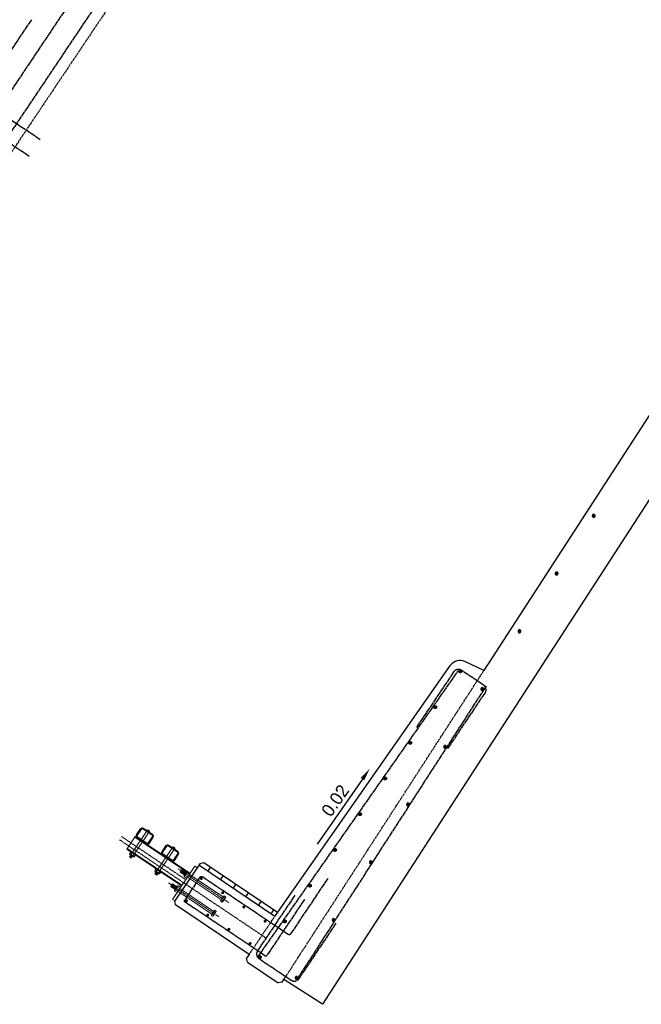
# Model space of a CAD drawing. Header units: inches. Extents: x 26089988 to 26091477, y 7484334 to 7485711.
# Tile 17 of 35: x 26090806 to 26090969, y 7484602 to 7484860. Entities that reach past the tile are written whole.
import ezdxf
from ezdxf import colors
from ezdxf.entities.mleader import LeaderData, LeaderLine
from ezdxf.enums import TextEntityAlignment as Align
from ezdxf.math import Vec2, Vec3

# ---------------------------------------------------------------- set-up
doc = ezdxf.new("R2010")
doc.units = ezdxf.units.IN
doc.header["$MEASUREMENT"] = 0
for name, pattern in [('bcenterline', [0.5, 0.375, -0.03125, 0.0625, -0.03125]), ('bconstruction', [0.46875, 0.25, -0.03125, 0.0625, -0.03125, 0.0625, -0.03125]), ('bhiddenpr', [0.1875, 0.125, -0.0625]), ('brebarpr', [1.5625, 1.5, -0.0625]), ('DGN Style 3', [25.340844, 18.100603, -7.240241]), ('DGN Style 7', [0.034211, 0.015395, -0.006842, 0.005132, -0.006842])]:
    doc.linetypes.add(name, pattern=pattern)
for name, color, linetype in [('BR_P_Gen_Approach_Slab', 30, 'Continuous'), ('BR_P_Gen_Hatch', 253, 'Continuous'), ('BR_P_Gen_Text', 7, 'Continuous'), ('BR_P_Rail_Centerline', 2, 'bcenterline'), ('BR_P_Rail_Hidden', 230, 'bhiddenpr'), ('BR_P_Rail_Object', 230, 'Continuous'), ('BR_P_Rail_Reinforcing', 30, 'brebarpr'), ('BR_P_Rail_Stl_Det_Hidden', 1, 'bhiddenpr'), ('BR_P_Slab_Const_Joint', 5, 'bconstruction')]:
    doc.layers.add(name, color=color, linetype=linetype)
doc.styles.add('Slanted-Normal', font='font31.shx', dxfattribs={"height": 0.14})
doc.styles.get("Standard").update_dxf_attribs({"font": 'arial.ttf'})

# ---------------------------------------------------------------- blocks, each defined once
blk = doc.blocks.new('*U993')
at = {"layer": 'BR_P_Rail_Reinforcing'}
h = blk.add_hatch(color=256, dxfattribs=at)
h.dxf.hatch_style = 1
h.paths.add_polyline_path([(-0.29, 0.23), (-0.33, 0.17, 0.381724), (-0.21, -0.31, 1), (0.21, 0.31, 0.39105)])
blk.add_circle((0, 0), 0.375, dxfattribs=at)
blk = doc.blocks.new('*U994')
at = {"layer": 'BR_P_Rail_Object', "color": 0, "linetype": 'ByBlock', "lineweight": -2, "transparency": 16777216}
for p in [(50.96, 75.99), (44.59, 66.49), (38.22, 56.99), (31.85, 47.5), (25.48, 38), (19.11, 28.5), (12.74, 19), (6.37, 9.5), (0, 0)]:
    blk.add_blockref('*U993', p, dxfattribs=at)
blk = doc.blocks.new('*U1021')
at = {"layer": 'BR_P_Rail_Reinforcing'}
h = blk.add_hatch(color=256, dxfattribs=at)
h.dxf.hatch_style = 1
h.paths.add_polyline_path([(-0.29, 0.23), (-0.33, 0.17, 0.381724), (-0.21, -0.31, 1), (0.21, 0.31, 0.39105)])
blk.add_circle((0, 0), 0.375, dxfattribs=at)
blk = doc.blocks.new('*U1022')
at = {"layer": 'BR_P_Rail_Object', "color": 0, "linetype": 'ByBlock', "lineweight": -2, "transparency": 16777216}
for p in [(80.21, 119.6), (70.18, 104.65), (60.15, 89.7), (50.13, 74.75), (40.1, 59.8), (30.08, 44.85), (20.05, 29.9), (10.03, 14.95), (0, 0)]:
    blk.add_blockref('*U1021', p, dxfattribs=at)

msp = doc.modelspace()

# ---------------------------------------------------------------- hatches: boundary and pattern name
at = {"layer": 'BR_P_Gen_Hatch'}
h = msp.add_hatch(dxfattribs=at)
h.set_pattern_fill('AR-B816', color=256, scale=0.5, angle=56.1527)
h.set_pattern_definition([(56.1527, (26091097.0043, 7484337.405), (-3.3221, 2.227925), []), (146.1527, (26091097.0043, 7484337.405), (-5.550025, -1.094176), [4, -4])])
h.paths.add_polyline_path([(26090873.15, 7484626.3), (26090872.44, 7484625.27), (26090852.49, 7484638.65), (26090852.77, 7484639.06), (26090853.81, 7484639.27)])
at = {"layer": 'BR_P_Rail_Reinforcing', "ltscale": 0.125}
for points in [[(26090852.96, 7484634.84, -0.994578), (26090853.41, 7484635.5, -0.999925), (26090852.97, 7484634.84)], [(26090858.53, 7484631.11, -0.994578), (26090858.98, 7484631.77, -0.999925), (26090858.53, 7484631.11)], [(26090849.06, 7484629.03, -0.994578), (26090849.51, 7484629.69, -0.999925), (26090849.07, 7484629.02)], [(26090864.09, 7484627.38, -0.994578), (26090864.54, 7484628.04, -0.999925), (26090864.09, 7484627.37)], [(26090854.63, 7484625.29, -0.994578), (26090855.08, 7484625.96, -0.999925), (26090854.63, 7484625.29)], [(26090869.66, 7484623.64, -0.994578), (26090870.1, 7484624.31, -0.999925), (26090869.66, 7484623.64)], [(26090860.19, 7484621.56, -0.994578), (26090860.64, 7484622.22, -0.999925), (26090860.2, 7484621.56)], [(26090865.76, 7484617.83, -0.994578), (26090866.21, 7484618.49, -0.999925), (26090865.76, 7484617.83)]]:
    msp.add_hatch(color=256, dxfattribs=at).paths.add_polyline_path(points)

# ---------------------------------------------------------------- linework, layer by layer
at = {"layer": 'BR_P_Gen_Approach_Slab'}
for p, q in [((26091018.54, 7484830.71), (26090927.23, 7484689.67)), ((26091028.61, 7484824.19), (26090884.91, 7484602.21)), ((26090927.23, 7484689.67), (26090922.27, 7484692.06)), ((26090872.44, 7484625.27), (26090918.51, 7484691.08)), ((26090865.75, 7484615.3), (26090865.06, 7484614.27)), ((26090865.26, 7484613.23), (26090865.06, 7484614.27)), ((26090865.26, 7484613.23), (26090873.34, 7484607.81)), ((26090874.37, 7484608.02), (26090873.34, 7484607.81)), ((26090874.37, 7484608.02), (26090874.84, 7484608.74)), ((26090884.91, 7484602.21), (26090874.84, 7484608.74))]:
    msp.add_line(p, q, dxfattribs=at)
msp.add_arc((26090920.96, 7484689.36), 3, 64.2076, 145.007, dxfattribs=at)
at = {"layer": 'BR_P_Rail_Centerline', "linetype": 'DGN Style 7'}
for p, q in [((26090832.26, 7484646.19), (26090849.08, 7484634.91)), ((26090870.2, 7484619.54), (26090831.7, 7484645.36)), ((26090860.28, 7484628.91), (26090847.03, 7484637.79)), ((26090857.77, 7484625.17), (26090844.53, 7484634.05))]:
    msp.add_line(p, q, dxfattribs=at)
at = {"layer": 'BR_P_Rail_Hidden', "color": 1, "linetype": 'DGN Style 3', "lineweight": 13}
for p, q in [((26090835.75, 7484646.02), (26090850.09, 7484636.4)), ((26090838.81, 7484647.82), (26090838.69, 7484647.64)), ((26090838.69, 7484647.64), (26090839.47, 7484647.12)), ((26090839.47, 7484647.12), (26090839.59, 7484647.3)), ((26090848.08, 7484633.41), (26090833.75, 7484643.03)), ((26090850.2, 7484636.57), (26090849.52, 7484637.03))]:
    msp.add_line(p, q, dxfattribs=at)
at = {"layer": 'BR_P_Rail_Hidden', "color": 1, "lineweight": 13}
for p, q in [((26090845.46, 7484643.36), (26090845.34, 7484643.18)), ((26090845.34, 7484643.18), (26090846.11, 7484642.66)), ((26090846.11, 7484642.66), (26090846.24, 7484642.84))]:
    msp.add_line(p, q, dxfattribs=at)
at = {"layer": 'BR_P_Rail_Hidden', "color": 1, "linetype": 'DGN Style 3'}
for p, q in [((26090835.04, 7484641.92), (26090834.66, 7484641.35)), ((26090835.56, 7484641.57), (26090835.18, 7484641)), ((26090841.69, 7484637.46), (26090841.3, 7484636.89)), ((26090842.21, 7484637.11), (26090841.82, 7484636.54))]:
    msp.add_line(p, q, dxfattribs=at)
at = {"layer": 'BR_P_Rail_Hidden', "color": 1, "linetype": 'DGN Style 3', "lineweight": 13, "flags": 128}
msp.add_lwpolyline([(26090838.97, 7484647.65), (26090838.91, 7484647.56), (26090839.3, 7484647.29), (26090839.36, 7484647.39)], close=True, dxfattribs=at)
at = {"layer": 'BR_P_Rail_Hidden', "color": 1, "lineweight": 13, "flags": 128}
msp.add_lwpolyline([(26090845.62, 7484643.19), (26090845.56, 7484643.1), (26090845.95, 7484642.84), (26090846.01, 7484642.93)], close=True, dxfattribs=at)
at = {"layer": 'BR_P_Rail_Object', "color": 5, "lineweight": 0}
for p, q in [((26090833.64, 7484642.86), (26090835.87, 7484646.18)), ((26090835.87, 7484646.18), (26090836.28, 7484645.9)), ((26090838.77, 7484644.23), (26090842.93, 7484641.45)), ((26090847.97, 7484633.25), (26090833.64, 7484642.86)), ((26090845.42, 7484639.77), (26090849.52, 7484637.03))]:
    msp.add_line(p, q, dxfattribs=at)
at = {"layer": 'BR_P_Rail_Object', "color": 4, "linetype": 'Continuous', "lineweight": 13}
for p, q in [((26090838.8, 7484647.53), (26090835.04, 7484641.92)), ((26090835.56, 7484641.57), (26090839.32, 7484647.18)), ((26090845.45, 7484643.07), (26090841.69, 7484637.46)), ((26090834.66, 7484641.35), (26090834.34, 7484640.88)), ((26090834.34, 7484640.88), (26090834.86, 7484640.53)), ((26090834.7, 7484642.15), (26090834.39, 7484641.68)), ((26090834.46, 7484640.95), (26090834.88, 7484640.67)), ((26090834.47, 7484641.48), (26090835.37, 7484640.87)), ((26090834.59, 7484641.02), (26090834.9, 7484640.81)), ((26090834.6, 7484641.16), (26090835.02, 7484640.88)), ((26090835, 7484641.95), (26090834.69, 7484641.48)), ((26090834.69, 7484641.32), (26090835.14, 7484641.02)), ((26090834.72, 7484641.23), (26090835.04, 7484641.02)), ((26090834.86, 7484640.53), (26090835.18, 7484641)), ((26090835.6, 7484641.54), (26090835.29, 7484641.08)), ((26090835.58, 7484640.88), (26090835.9, 7484641.34)), ((26090842.21, 7484637.11), (26090845.97, 7484642.72)), ((26090841.3, 7484636.89), (26090840.99, 7484636.42)), ((26090840.99, 7484636.42), (26090841.51, 7484636.07)), ((26090841.35, 7484637.69), (26090841.03, 7484637.22)), ((26090841.11, 7484637.02), (26090842.01, 7484636.41)), ((26090841.11, 7484636.49), (26090841.53, 7484636.21)), ((26090841.23, 7484636.56), (26090841.54, 7484636.35)), ((26090841.25, 7484636.7), (26090841.67, 7484636.42)), ((26090841.65, 7484637.49), (26090841.33, 7484637.02)), ((26090841.34, 7484636.87), (26090841.79, 7484636.56)), ((26090841.37, 7484636.77), (26090841.68, 7484636.56)), ((26090841.51, 7484636.07), (26090841.82, 7484636.54)), ((26090842.25, 7484637.09), (26090841.93, 7484636.62)), ((26090842.23, 7484636.42), (26090842.55, 7484636.88))]:
    msp.add_line(p, q, dxfattribs=at)
at = {"layer": 'BR_P_Rail_Object', "color": 241, "lineweight": 13}
for p, q in [((26090845.6, 7484629.71), (26090851.45, 7484638.44)), ((26090851.45, 7484638.44), (26090852.08, 7484638.02)), ((26090846.23, 7484629.3), (26090845.6, 7484629.71))]:
    msp.add_line(p, q, dxfattribs=at)
at = {"layer": 'BR_P_Rail_Object'}
for p, q in [((26090852.77, 7484639.06), (26090846.23, 7484629.3)), ((26090872.44, 7484625.27), (26090852.49, 7484638.65)), ((26090853.81, 7484639.27), (26090852.77, 7484639.06)), ((26090873.13, 7484626.31), (26090853.81, 7484639.27)), ((26090846.43, 7484628.26), (26090846.23, 7484629.3)), ((26090865.75, 7484615.3), (26090846.43, 7484628.26))]:
    msp.add_line(p, q, dxfattribs=at)
at = {"layer": 'BR_P_Rail_Object', "color": 151, "lineweight": 13}
for p, q in [((26090848.16, 7484637.56), (26090847.67, 7484636.84)), ((26090848.82, 7484636.06), (26090847.67, 7484636.84)), ((26090848.19, 7484637.39), (26090847.84, 7484636.87)), ((26090848.26, 7484637.27), (26090847.98, 7484636.85)), ((26090848.4, 7484637.25), (26090848.05, 7484636.73)), ((26090849.31, 7484636.79), (26090848.16, 7484637.56)), ((26090848.47, 7484637.13), (26090848.19, 7484636.71)), ((26090848.61, 7484637.11), (26090848.26, 7484636.59)), ((26090848.67, 7484636.99), (26090848.4, 7484636.58)), ((26090848.81, 7484636.97), (26090848.46, 7484636.45)), ((26090848.88, 7484636.85), (26090848.6, 7484636.44)), ((26090849.02, 7484636.83), (26090848.67, 7484636.31)), ((26090848.72, 7484635.91), (26090849.41, 7484636.94)), ((26090848.75, 7484635.64), (26090849.32, 7484635.26)), ((26090849.09, 7484636.71), (26090848.81, 7484636.3)), ((26090848.98, 7484635.99), (26090849.55, 7484635.6)), ((26090849.44, 7484636.67), (26090850.01, 7484636.29)), ((26090850.24, 7484636.64), (26090849.67, 7484637.02)), ((26090845.65, 7484633.83), (26090845.16, 7484633.1)), ((26090846.32, 7484632.32), (26090845.16, 7484633.1)), ((26090845.68, 7484633.65), (26090845.33, 7484633.13)), ((26090845.75, 7484633.53), (26090845.47, 7484633.11)), ((26090845.89, 7484633.51), (26090845.54, 7484632.99)), ((26090846.8, 7484633.05), (26090845.65, 7484633.83)), ((26090845.96, 7484633.39), (26090845.68, 7484632.98)), ((26090846.1, 7484633.37), (26090845.75, 7484632.85)), ((26090846.17, 7484633.25), (26090845.89, 7484632.84)), ((26090846.31, 7484633.23), (26090845.96, 7484632.71)), ((26090846.37, 7484633.11), (26090846.1, 7484632.7)), ((26090846.51, 7484633.09), (26090846.16, 7484632.57)), ((26090846.21, 7484632.17), (26090846.91, 7484633.2)), ((26090846.58, 7484632.97), (26090846.3, 7484632.56)), ((26090846.93, 7484632.94), (26090847.51, 7484632.55)), ((26090847.74, 7484632.9), (26090847.17, 7484633.28)), ((26090846.24, 7484631.9), (26090846.81, 7484631.52)), ((26090846.47, 7484632.25), (26090847.04, 7484631.86))]:
    msp.add_line(p, q, dxfattribs=at)
at = {"layer": 'BR_P_Rail_Object', "color": 2, "lineweight": 0, "flags": 128}
for points in [[(26090837.95, 7484648.4), (26090840.45, 7484646.73, -0.414214), (26090840.58, 7484646.03), (26090839.47, 7484644.37, -0.414214), (26090838.77, 7484644.23), (26090836.28, 7484645.9, -0.414214), (26090836.14, 7484646.6), (26090837.26, 7484648.26, -0.414214)], [(26090837.81, 7484648.19), (26090840.31, 7484646.52, -0.414214), (26090840.37, 7484646.17), (26090839.26, 7484644.51, -0.414214), (26090838.91, 7484644.44), (26090836.42, 7484646.11, -0.414214), (26090836.35, 7484646.46), (26090837.47, 7484648.12, -0.414214)], [(26090844.6, 7484643.94), (26090847.09, 7484642.27, -0.414214), (26090847.23, 7484641.57), (26090846.12, 7484639.91, -0.414214), (26090845.42, 7484639.77), (26090842.93, 7484641.45, -0.414214), (26090842.79, 7484642.14), (26090843.91, 7484643.8, -0.414214)], [(26090844.46, 7484643.73), (26090846.95, 7484642.06, -0.414214), (26090847.02, 7484641.71), (26090845.91, 7484640.05, -0.414214), (26090845.56, 7484639.98), (26090843.07, 7484641.65, -0.414214), (26090843, 7484642), (26090844.11, 7484643.66, -0.414214)]]:
    msp.add_lwpolyline(points, format="xyb", close=True, dxfattribs=at)
at = {"layer": 'BR_P_Rail_Object', "color": 5, "lineweight": 0, "extrusion": (0, 0, -1)}
for centre, radius in [((-26090838.81, 7484647.85), 0.025), ((-26090838.81, 7484647.85), 0.0125), ((-26090845.46, 7484643.4), 0.025), ((-26090845.46, 7484643.4), 0.0125)]:
    msp.add_arc(centre, radius, 303.8473, 67.1867, dxfattribs=at)
at = {"layer": 'BR_P_Rail_Object', "color": 5, "lineweight": 13}
for centre in [(26090839.03, 7484647.32), (26090845.68, 7484642.86)]:
    msp.add_arc(centre, 0.608, 359.4921, 112.8133, dxfattribs=at)
at = {"layer": 'BR_P_Rail_Object', "color": 5, "lineweight": 0}
for centre, radius in [((26090839.62, 7484647.31), 0.025), ((26090839.62, 7484647.31), 0.0125), ((26090846.27, 7484642.85), 0.025), ((26090846.27, 7484642.85), 0.0125)]:
    msp.add_arc(centre, radius, 236.1527, 359.4921, dxfattribs=at)
at = {"layer": 'BR_P_Rail_Object', "color": 4, "linetype": 'Continuous', "lineweight": 13, "extrusion": (0, 0, -1)}
for centre, major_axis, ratio in [((26090834.54, 7484641.58), (0.15, -0.1), 0.693482), ((26090834.54, 7484641.58), (0.0749, -0.0502), 0.693482), ((26090834.99, 7484641.28), (0.3, -0.201), 0.34626), ((26090834.99, 7484641.28), (0.15, -0.101), 0.34626), ((26090835.43, 7484640.98), (0.15, -0.1), 0.693482), ((26090835.43, 7484640.98), (0.0749, -0.0502), 0.693482), ((26090841.18, 7484637.12), (0.15, -0.1), 0.693482), ((26090841.18, 7484637.12), (0.0749, -0.0502), 0.693482), ((26090841.63, 7484636.82), (0.3, -0.201), 0.34626), ((26090841.63, 7484636.82), (0.15, -0.101), 0.34626), ((26090842.08, 7484636.52), (0.15, -0.1), 0.693482), ((26090842.08, 7484636.52), (0.0749, -0.0502), 0.693482)]:
    msp.add_ellipse(centre, major_axis=major_axis, ratio=ratio, start_param=0, end_param=3.141593, dxfattribs=at)
at = {"layer": 'BR_P_Rail_Object', "color": 151, "lineweight": 13}
for centre, major_axis in [((26090848.86, 7484635.81), (0.116, 0.172)), ((26090848.86, 7484635.81), (0.0578, 0.0862)), ((26090846.36, 7484632.07), (0.116, 0.172)), ((26090846.36, 7484632.07), (0.0578, 0.0862))]:
    msp.add_ellipse(centre, major_axis=major_axis, ratio=0.828916, start_param=0, end_param=3.141593, dxfattribs=at)
at = {"layer": 'BR_P_Rail_Object', "color": 151, "lineweight": 13, "extrusion": (0, 0, -1)}
for centre, major_axis, ratio in [((26090849.21, 7484636.33), (-0.231, -0.345), 0.414458), ((26090849.21, 7484636.33), (-0.116, -0.172), 0.414458), ((26090849.56, 7484636.85), (-0.116, -0.172), 0.828916), ((26090849.56, 7484636.85), (-0.0578, -0.0862), 0.828916), ((26090846.7, 7484632.59), (-0.231, -0.345), 0.414458), ((26090846.7, 7484632.59), (-0.116, -0.172), 0.414458), ((26090847.05, 7484633.11), (-0.116, -0.172), 0.828916), ((26090847.05, 7484633.11), (-0.0578, -0.0862), 0.828916)]:
    msp.add_ellipse(centre, major_axis=major_axis, ratio=ratio, start_param=0, end_param=3.141593, dxfattribs=at)
at = {"layer": 'BR_P_Rail_Reinforcing'}
for p, q in [((26090781.78, 7484809.46), (26090943.37, 7485050.41)), ((26090786.52, 7484805.75), (26090948.11, 7485046.7)), ((26090808.63, 7484860.27), (26090775.21, 7484810.44)), ((26090788.45, 7484844), (26090811.04, 7484828.85)), ((26090785.53, 7484839.64), (26090808.12, 7484824.49)), ((26090867.92, 7484614.46), (26090920.55, 7484689.65)), ((26090878.22, 7484608.58), (26090927.96, 7484685.71)), ((26090852.83, 7484635.53), (26090848.82, 7484629.55)), ((26090875.97, 7484620.49), (26090853.38, 7484635.64)), ((26090886.33, 7484635.22), (26090876.53, 7484620.6)), ((26090869.86, 7484614.96), (26090848.93, 7484629)), ((26090880.21, 7484629.69), (26090870.41, 7484615.07))]:
    msp.add_line(p, q, dxfattribs=at)
for points in [[(26090917.81, 7484669.26), (26090927.56, 7484683.8, 0.414214), (26090927.15, 7484685.88), (26090921.39, 7484689.74, 0.414214), (26090919.31, 7484689.33), (26090909.56, 7484674.79)], [(26090877.67, 7484630.79), (26090867.92, 7484616.26, 0.414214), (26090868.33, 7484614.18), (26090876.74, 7484608.54, 0.414214), (26090878.82, 7484608.95), (26090888.57, 7484623.48)]]:
    msp.add_lwpolyline(points, format="xyb", dxfattribs=at)
at = {"layer": 'BR_P_Rail_Reinforcing', "extrusion": (0, 0, -1)}
for centre, start, end in [((-26090853.16, 7484635.31), 33.8473, 123.8473), ((-26090849.15, 7484629.33), 303.8473, 33.8473), ((-26090876.2, 7484620.82), 213.8473, 303.8473)]:
    msp.add_arc(centre, 0.4, start, end, dxfattribs=at)
at = {"layer": 'BR_P_Rail_Reinforcing'}
msp.add_arc((26090870.08, 7484615.29), 0.4, 236.1527, 326.1527, dxfattribs=at)
at = {"layer": 'BR_P_Rail_Stl_Det_Hidden', "linetype": 'DGN Style 3', "lineweight": 13}
for p, q in [((26090858.47, 7484629.59), (26090849.54, 7484635.58)), ((26090858.96, 7484630.32), (26090850.03, 7484636.31)), ((26090855.96, 7484625.85), (26090847.03, 7484631.84)), ((26090856.45, 7484626.58), (26090847.52, 7484632.57)), ((26090859.18, 7484630.65), (26090858.25, 7484629.27)), ((26090858.82, 7484629.13), (26090859.52, 7484630.17)), ((26090858.95, 7484630.3), (26090859.31, 7484630.06)), ((26090859.54, 7484630.4), (26090859.18, 7484630.65)), ((26090858.25, 7484629.27), (26090858.62, 7484629.02)), ((26090858.48, 7484629.61), (26090858.85, 7484629.37)), ((26090856.67, 7484626.91), (26090855.74, 7484625.53)), ((26090855.74, 7484625.53), (26090856.11, 7484625.28)), ((26090855.98, 7484625.87), (26090856.34, 7484625.63)), ((26090856.31, 7484625.4), (26090857.01, 7484626.43)), ((26090856.44, 7484626.56), (26090856.8, 7484626.32)), ((26090857.03, 7484626.66), (26090856.67, 7484626.91))]:
    msp.add_line(p, q, dxfattribs=at)
for centre, major_axis, ratio in [((26090859.08, 7484629.71), (-0.231, -0.345), 0.263855), ((26090859.42, 7484630.23), (-0.116, -0.172), 0.527711), ((26090859.42, 7484630.23), (-0.0578, -0.0862), 0.527711), ((26090858.73, 7484629.2), (-0.116, -0.172), 0.527711), ((26090858.73, 7484629.2), (-0.0578, -0.0862), 0.527711), ((26090859.08, 7484629.71), (-0.116, -0.172), 0.263855), ((26090856.22, 7484625.46), (-0.116, -0.172), 0.527711), ((26090856.22, 7484625.46), (-0.0578, -0.0862), 0.527711), ((26090856.57, 7484625.97), (-0.231, -0.345), 0.263855), ((26090856.57, 7484625.97), (-0.116, -0.172), 0.263855), ((26090856.92, 7484626.49), (-0.116, -0.172), 0.527711), ((26090856.92, 7484626.49), (-0.0578, -0.0862), 0.527711)]:
    msp.add_ellipse(centre, major_axis=major_axis, ratio=ratio, start_param=0, end_param=3.141593, dxfattribs=at)
at = {"layer": 'BR_P_Slab_Const_Joint'}
for p, q in [((26090951.42, 7485046.26), (26090734.21, 7484722.36)), ((26090874.84, 7484608.74), (26090927.23, 7484689.67)), ((26090865.75, 7484615.3), (26090872.44, 7484625.27))]:
    msp.add_line(p, q, dxfattribs=at)

# ---------------------------------------------------------------- block references
at = {"layer": 'BR_P_Rail_Object', "xscale": -1, "rotation": 293.4006352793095}
msp.add_blockref('*U1022', (26090878.14, 7484609.15), dxfattribs=at)
at = {"layer": 'BR_P_Rail_Object', "rotation": 358.7628561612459}
msp.add_blockref('*U994', (26090868.48, 7484614.6), dxfattribs=at)

# ---------------------------------------------------------------- texts
at = {"layer": 'BR_P_Gen_Text', "style": 'Slanted-Normal'}
msp.add_text('0.02', height=3.36, rotation=55.2229, dxfattribs=at).set_placement((26090890.47, 7484654.1), align=Align.BOTTOM_CENTER)

# ---------------------------------------------------------------- leaders
at = {"layer": 'BR_P_Gen_Text'}
ml = msp.add_multileader_mtext('Standard', dxfattribs=at)
ml.set_content('')
ml.set_leader_properties(color=97)
ml.build(insert=Vec2(0, 0))
ml.multileader.update_dxf_attribs({"has_dogleg": 0, "text_right_attachment_type": 3, "dogleg_length": 0.36, "arrow_head_size": 3.38, "scale": 24})
ctx = ml.context
ctx.base_point, ctx.scale, ctx.char_height, ctx.arrow_head_size, ctx.landing_gap_size, ctx.plane_origin, ctx.plane_x_axis, ctx.plane_y_axis = Vec3(26090883.58, 7484644.19), 24, 3.36, 3.38, 2.16, Vec3(26090897.35, 7484664.01), Vec3(0.556981, 0.830525), Vec3(-0.830525, 0.556981)
ctx.right_attachment = 3
notes = []
notes.append((ctx, [(0, (1, 1, 0), (26090888.4, 7484651.36), (-0.556981, -0.830525), 8.64, [(0, [(26090897.35, 7484664.01)], 0, [])])]))
ctx.mtext, ml.multileader.dxf.content_type = None, 0
for ctx, leaders in notes:
    for number, flags, end, landing, length, lines in leaders:
        leader = LeaderData()
        leader.index, (leader.has_last_leader_line, leader.has_dogleg_vector, leader.attachment_direction) = number, flags
        leader.last_leader_point, leader.dogleg_vector, leader.dogleg_length = Vec3(end), Vec3(landing), length
        for number, points, colour, breaks in lines:
            line = LeaderLine()
            line.index, line.vertices, line.color, line.breaks = number, Vec3.list(points), colors.encode_raw_color(colour), breaks
            leader.lines.append(line)
        ctx.leaders.append(leader)

doc.saveas('drawing.dxf')
